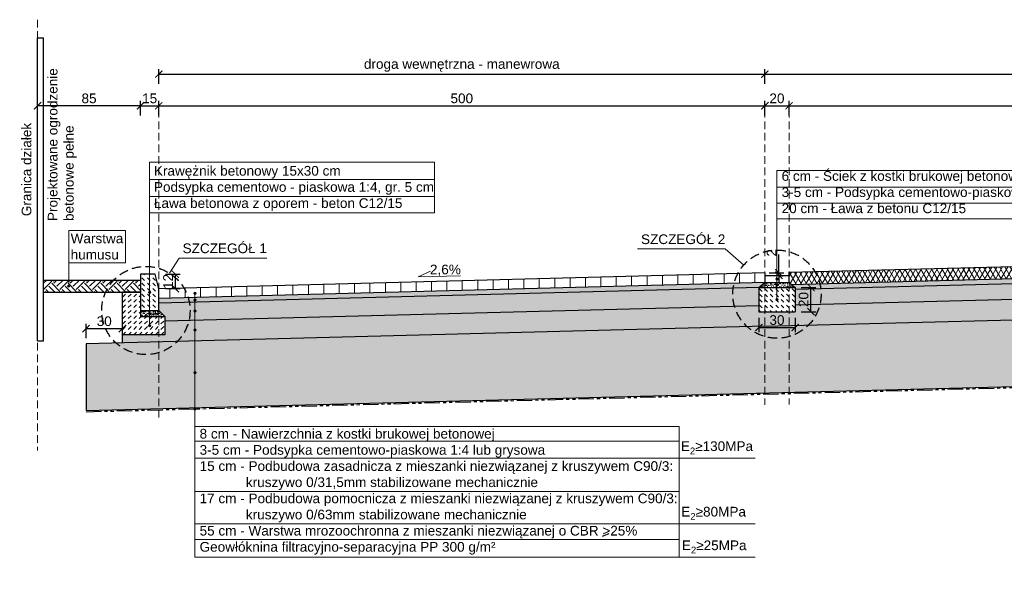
# Model space of a CAD drawing. Header units: millimetres. Extents: x 2246 to 7939, y 16487 to 37554.
# Tile 2 of 7: x 2272 to 3085, y 37018 to 37486. Entities that reach past the tile are written whole.
import ezdxf

# ---------------------------------------------------------------- set-up
doc = ezdxf.new("R2010")
doc.units = ezdxf.units.MM
doc.linetypes.add('DASHED', pattern=[19.05, 12.7, -6.35])
doc.linetypes.add('PHANTOM', pattern=[63.5, 31.75, -6.35, 6.35, -6.35, 6.35, -6.35])
for name, color, linetype, lineweight in [('__wymiary', 7, 'Continuous', 0), ('kreskowanie', 7, 'Continuous', 0), ('MGB_JT_TABELA', 7, 'Continuous', 30), ('opisy', 7, 'Continuous', 0), ('WARSTWY', 7, 'Continuous', 0)]:
    doc.layers.add(name, color=color, linetype=linetype, lineweight=lineweight)
doc.styles.get("Standard").update_dxf_attribs({"font": 'arial.ttf'})
doc.dimstyles.new('ISO-25', dxfattribs={"dimtxt": 8, "dimasz": 6, "dimexe": 4, "dimexo": 3, "dimgap": 2, "dimtad": 1, "dimtxsty": 'Standard', "dimblk": 'ARCHTICK', "dimcen": 5, "dimadec": 0, "dimazin": 0, "dimtfac": 1, "dimtmove": 0, "dimatfit": 3, "dimfxl": 8, "dimfxlon": 1, "dimarcsym": 0})
pattern_1 = [(37.5, (5888.6352, 26741.6668), (-0.08000156, 2.4470662), [0, -1.9304, 0, -2.159, 0, -2.06375]), (7.5, (5888.6352, 26741.667), (2.2476164, 3.5841255), [0, -1.0414, 0, -1.7399, 0, -0.66675]), (327.5, (5887.073, 26741.6668), (3.95496185, 0.00718592), [0, -0.635, 0, -2.286, 0, -2.9845]), (317.5, (5887.073, 26741.667), (3.8177823, 1.1146466), [0, -0.3175, 0, -1.4986, 0, -1.7145])]
pattern_2 = [(50, (5888.635, 26741.667), (7.2873868, -0.6375634), [0.762, -8.382]), (355, (5888.635, 26741.667), (-1.409737, 7.642274), [0.6096, -6.7056234]), (100.451445, (5889.2425, 26741.614), (5.87765, 7.00471), [0.6476004, -7.12361]), (46.1842, (5888.635, 26743.699), (10.8431616, -1.681693), [1.143, -12.573]), (96.63556, (5889.539, 26743.559), (9.496165, 9.897045), [0.971401, -10.685424]), (351.18415, (5888.635, 26743.699), (9.496165, 9.897045), [0.914399, -10.058389]), (21, (5889.651, 26743.191), (6.0645757, -4.090608), [0.762, -8.382]), (326, (5889.651, 26743.191), (2.472081, 7.3675186), [0.6096, -6.7056]), (71.451445, (5890.1566, 26742.85), (8.5366568, 3.2769108), [0.6476004, -7.1235975]), (37.5, (5888.6352, 26741.6668), (0.1235441, 3.38220155), [0, -6.62432, 0, -6.8072, 0, -6.731]), (7.5, (5888.635, 26741.667), (2.6727865, 4.007223), [0, -3.88112, 0, -6.47192, 0, -2.5654]), (327.5, (5886.3695, 26741.6668), (5.4236238, -0.22914976), [0, -2.54, 0, -7.9248, 0, -10.5156]), (317.5, (5885.3535, 26741.667), (5.9251673, 1.0170596), [0, -3.302, 0, -5.26288, 0, -7.4676])]
pattern_3 = [(228.0127875, (5895.9504, 26751.82684), (-81.280000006, -91.439999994), [1.366886, -135.321935]), (184.969741, (5895.03598, 26750.81084), (121.919999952, 10.160000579), [2.345619, -232.216196]), (132.510447, (5892.6992, 26750.60764), (101.600000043, -111.75999996), [1.653926, -163.738891]), (267.273689, (5888.73678, 26748.06764), (10.160000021, 203.199999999), [2.136018, -211.46575]), (292.833654, (5888.63518, 26745.93404), (-50.800000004, 121.919999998), [2.094535, -207.359231]), (357.273689, (5889.44798, 26744.00364), (-203.199999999, 10.160000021), [2.136018, -211.46575]), (37.6942405, (5891.58158, 26743.90204), (-132.079999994, -101.600000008), [2.824775, -279.652461]), (72.2553284, (5893.81678, 26745.62924), (71.120000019, 223.519999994), [2.666878, -264.021026]), (121.4295656, (5894.62957, 26748.16924), (-81.280000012, 132.079999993), [2.143252, -212.182183]), (175.236358, (5893.512, 26749.99804), (111.76, -10.16000002), [2.446853, -119.895748]), (222.3974378, (5891.07358, 26750.20124), (-121.919999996, -111.760000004), [3.164312, -313.26709]), (138.814075, (5898.7952, 26747.966), (-71.119999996, 60.960000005), [1.080018, -106.922263]), (171.4692344, (5897.9824, 26748.67724), (132.080000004, -20.319999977), [2.054728, -203.418556]), (225, (5895.9504, 26748.982), (-1e-15, -10.16), [1.436837, -12.931572]), (203.19859, (5895.2392, 26750.2012), (50.8, 20.32), [0.773765, -76.6024895]), (291.80141, (5894.528, 26749.8964), (-10.16, 30.48), [1.0942625, -53.619012]), (30.963757, (5894.9344, 26748.8804), (30.48, 20.32), [1.777279, -57.465193]), (161.56505, (5896.4584, 26749.795), (20.32, -10.16), [1.285149, -30.8435925]), (16.3895403, (5888.6352, 26749.89644), (101.6, 30.48), [1.800352, -178.235307]), (70.346176, (5890.3624, 26750.40444), (-40.640000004, -111.76), [1.510396, -149.528863]), (293.19859, (5896.4584, 26751.8268), (-20.32, 50.8), [1.54752, -75.828734]), (343.6104597, (5897.068, 26750.40444), (-101.600000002, 30.479999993), [1.800352, -178.235307]), (339.443955, (5888.6352, 26743.5972), (-50.8, 20.32), [1.736141, -85.070937]), (294.7751406, (5890.2608, 26742.98764), (-50.80000006, 111.759999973), [1.4546885, -144.0143735]), (66.80141, (5896.56, 26741.6668), (20.32, 50.8), [1.54752, -75.828734]), (17.3540246, (5897.1696, 26743.08924), (-132.079999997, -40.64000001), [1.703131, -168.609504]), (69.443955, (5891.5816, 26741.6668), (-20.32, -50.8), [0.86807, -85.939008]), (101.309932, (5895.9504, 26741.6668), (-10.16, 40.64), [0.518058, -51.28798]), (165.963757, (5895.8488, 26742.1748), (30.48, -10.16), [2.094535, -39.796218]), (186.009006, (5893.8168, 26742.68284), (101.6, 10.160000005), [1.941068, -192.165459]), (303.690068, (5894.9344, 26747.966), (-10.16, 20.32), [1.4652955, -35.167105]), (353.1572266, (5895.74718, 26746.74684), (172.720000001, -20.319999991), [2.558227, -253.264036]), (60.945396, (5898.2872, 26746.442), (-40.64, -71.12), [1.046033, -103.557569]), (90, (5898.795, 26747.356), (-10.16, 10.16), [0.6096, -9.5504]), (120.256437, (5893.6136, 26742.98764), (40.639999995, -71.120000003), [1.411468, -139.735763]), (48.0127875, (5892.9024, 26744.20684), (81.280000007, 91.439999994), [2.7337715, -133.955049]), (0, (5894.731, 26746.239), (10.16, 10.16), [2.6416, -7.5184]), (325.3048465, (5897.3728, 26746.23884), (101.60000004, -71.119999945), [1.606438, -159.037267]), (254.054604, (5898.6936, 26745.3244), (-10.16, -40.64), [1.479316, -72.4866]), (207.6459754, (5898.28718, 26743.90204), (-193.040000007, -101.599999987), [2.40858, -238.449858]), (175.4260787, (5896.15358, 26742.78444), (-132.08, 10.16), [2.548118, -252.263386])]
pattern_4 = [(45, (5888.635, 26150.75), (-3.367596, 3.367596), []), (45, (5892.003, 26150.75), (-3.367596, 3.367596), [0, -4.7625])]

# ---------------------------------------------------------------- blocks, each defined once
blk = doc.blocks.new('_ArchTick')
at = {"color": 0, "linetype": 'ByBlock', "const_width": 0.15}
blk.add_lwpolyline([(-0.5, -0.5), (0.5, 0.5)], dxfattribs=at)
blk = doc.blocks.new('*D1921')
at = {"layer": '__wymiary', "color": 0, "lineweight": -2}
for p, q in [((2387.01, 37407.27), (2387.01, 37419.27)), ((2387.01, 37415.27), (2887.01, 37415.27)), ((2887.01, 37407.27), (2887.01, 37419.27))]:
    blk.add_line(p, q, dxfattribs=at)
at = {"layer": 'Defpoints', "color": 0}
for p in [(2887.01, 37415.27), (2887.01, 37277.33), (2387.01, 37264.33)]:
    blk.add_point(p, dxfattribs=at)
at = {"layer": '__wymiary', "color": 0, "linetype": 'ByBlock', "lineweight": -2, "xscale": 6, "yscale": 6, "zscale": 6, "rotation": 180}
blk.add_blockref('_ArchTick', (2387.01, 37415.27), dxfattribs=at)
at = {"layer": '__wymiary', "color": 0, "linetype": 'ByBlock', "lineweight": -2, "xscale": 6, "yscale": 6, "zscale": 6}
blk.add_blockref('_ArchTick', (2887.01, 37415.27), dxfattribs=at)
at = {"layer": '__wymiary', "color": 0, "insert": (2637.01, 37421.35), "char_height": 8, "attachment_point": 5}
blk.add_mtext('500', dxfattribs=at)
blk = doc.blocks.new('*D1922')
at = {"layer": '__wymiary', "color": 0, "lineweight": -2}
for p, q in [((2887.01, 37407.27), (2887.01, 37419.27)), ((2887.01, 37415.27), (2907.01, 37415.27)), ((2907.01, 37407.27), (2907.01, 37419.27))]:
    blk.add_line(p, q, dxfattribs=at)
at = {"layer": 'Defpoints', "color": 0}
for p in [(2907.01, 37415.27), (2887.01, 37277.33), (2907.01, 37277.85)]:
    blk.add_point(p, dxfattribs=at)
at = {"layer": '__wymiary', "color": 0, "linetype": 'ByBlock', "lineweight": -2, "xscale": 6, "yscale": 6, "zscale": 6, "rotation": 180}
blk.add_blockref('_ArchTick', (2887.01, 37415.27), dxfattribs=at)
at = {"layer": '__wymiary', "color": 0, "linetype": 'ByBlock', "lineweight": -2, "xscale": 6, "yscale": 6, "zscale": 6}
blk.add_blockref('_ArchTick', (2907.01, 37415.27), dxfattribs=at)
at = {"layer": '__wymiary', "color": 0, "insert": (2897.01, 37421.35), "char_height": 8, "attachment_point": 5}
blk.add_mtext('20', dxfattribs=at)
blk = doc.blocks.new('*D1923')
at = {"layer": '__wymiary', "color": 0, "lineweight": -2}
for p, q in [((2907.01, 37407.27), (2907.01, 37419.27)), ((2907.01, 37415.27), (3387.01, 37415.27)), ((3387.01, 37407.27), (3387.01, 37419.27))]:
    blk.add_line(p, q, dxfattribs=at)
at = {"layer": 'Defpoints', "color": 0}
for p in [(3387.01, 37415.27), (3387.01, 37290.33), (2907.01, 37277.85)]:
    blk.add_point(p, dxfattribs=at)
at = {"layer": '__wymiary', "color": 0, "linetype": 'ByBlock', "lineweight": -2, "xscale": 6, "yscale": 6, "zscale": 6, "rotation": 180}
blk.add_blockref('_ArchTick', (2907.01, 37415.27), dxfattribs=at)
at = {"layer": '__wymiary', "color": 0, "linetype": 'ByBlock', "lineweight": -2, "xscale": 6, "yscale": 6, "zscale": 6}
blk.add_blockref('_ArchTick', (3387.01, 37415.27), dxfattribs=at)
at = {"layer": '__wymiary', "color": 0, "insert": (3147.01, 37421.35), "char_height": 8, "attachment_point": 5}
blk.add_mtext('480', dxfattribs=at)
blk = doc.blocks.new('*D1933')
at = {"layer": '__wymiary', "color": 0, "lineweight": -2}
for p, q in [((2387.01, 37433.38), (2387.01, 37445.38)), ((2387.01, 37441.38), (2887.01, 37441.38)), ((2887.01, 37433.38), (2887.01, 37445.38))]:
    blk.add_line(p, q, dxfattribs=at)
at = {"layer": 'Defpoints', "color": 0}
for p in [(2887.01, 37441.38), (2887.01, 37277.33), (2387.01, 37264.33)]:
    blk.add_point(p, dxfattribs=at)
at = {"layer": '__wymiary', "color": 0, "linetype": 'ByBlock', "lineweight": -2, "xscale": 6, "yscale": 6, "zscale": 6, "rotation": 180}
blk.add_blockref('_ArchTick', (2387.01, 37441.38), dxfattribs=at)
at = {"layer": '__wymiary', "color": 0, "linetype": 'ByBlock', "lineweight": -2, "xscale": 6, "yscale": 6, "zscale": 6}
blk.add_blockref('_ArchTick', (2887.01, 37441.38), dxfattribs=at)
at = {"layer": '__wymiary', "color": 0, "insert": (2637.01, 37448.56), "char_height": 8, "attachment_point": 5}
blk.add_mtext('droga wewnętrzna - manewrowa', dxfattribs=at)
blk = doc.blocks.new('*D1934')
at = {"layer": '__wymiary', "color": 0, "lineweight": -2}
for p, q in [((2887.01, 37433.38), (2887.01, 37445.38)), ((2887.01, 37441.38), (3887.01, 37441.38)), ((3887.01, 37433.38), (3887.01, 37445.38))]:
    blk.add_line(p, q, dxfattribs=at)
at = {"layer": 'Defpoints', "color": 0}
for p in [(3887.01, 37441.38), (3887.01, 37303.33), (2887.01, 37277.33)]:
    blk.add_point(p, dxfattribs=at)
at = {"layer": '__wymiary', "color": 0, "linetype": 'ByBlock', "lineweight": -2, "xscale": 6, "yscale": 6, "zscale": 6, "rotation": 180}
blk.add_blockref('_ArchTick', (2887.01, 37441.38), dxfattribs=at)
at = {"layer": '__wymiary', "color": 0, "linetype": 'ByBlock', "lineweight": -2, "xscale": 6, "yscale": 6, "zscale": 6}
blk.add_blockref('_ArchTick', (3887.01, 37441.38), dxfattribs=at)
at = {"layer": '__wymiary', "color": 0, "insert": (3387.01, 37448.58), "char_height": 8, "attachment_point": 5}
blk.add_mtext('miejsca postojowe dla samochodów osobowych', dxfattribs=at)
blk = doc.blocks.new('*D1940')
at = {"layer": '__wymiary', "color": 0, "lineweight": -2}
for p, q in [((2327.01, 37223.34), (2327.01, 37235.34)), ((2357.01, 37223.34), (2357.01, 37235.34)), ((2327.01, 37231.34), (2357.01, 37231.34))]:
    blk.add_line(p, q, dxfattribs=at)
at = {"layer": 'Defpoints', "color": 0}
for p in [(2357.01, 37231.34), (2327.01, 37218.77), (2357.01, 37219.55)]:
    blk.add_point(p, dxfattribs=at)
at = {"layer": '__wymiary', "color": 0, "linetype": 'ByBlock', "lineweight": -2, "xscale": 6, "yscale": 6, "zscale": 6, "rotation": 180}
blk.add_blockref('_ArchTick', (2327.01, 37231.34), dxfattribs=at)
at = {"layer": '__wymiary', "color": 0, "linetype": 'ByBlock', "lineweight": -2, "xscale": 6, "yscale": 6, "zscale": 6}
blk.add_blockref('_ArchTick', (2357.01, 37231.34), dxfattribs=at)
at = {"layer": '__wymiary', "color": 0, "insert": (2342.01, 37237.43), "char_height": 8, "attachment_point": 5}
blk.add_mtext('30', dxfattribs=at)
blk = doc.blocks.new('*D1944')
at = {"layer": '__wymiary', "color": 0, "lineweight": -2}
for p, q in [((2882.01, 37240.29), (2882.01, 37228.29)), ((2912.01, 37240.29), (2912.01, 37228.29)), ((2882.01, 37232.29), (2912.01, 37232.29))]:
    blk.add_line(p, q, dxfattribs=at)
at = {"layer": 'Defpoints', "color": 0}
for p in [(2882.01, 37245.33), (2912.01, 37245.33), (2912.01, 37232.29)]:
    blk.add_point(p, dxfattribs=at)
at = {"layer": '__wymiary', "color": 0, "linetype": 'ByBlock', "lineweight": -2, "xscale": 6, "yscale": 6, "zscale": 6, "rotation": 180}
blk.add_blockref('_ArchTick', (2882.01, 37232.29), dxfattribs=at)
at = {"layer": '__wymiary', "color": 0, "linetype": 'ByBlock', "lineweight": -2, "xscale": 6, "yscale": 6, "zscale": 6}
blk.add_blockref('_ArchTick', (2912.01, 37232.29), dxfattribs=at)
at = {"layer": '__wymiary', "color": 0, "insert": (2897.01, 37238.38), "char_height": 8, "attachment_point": 5}
blk.add_mtext('30', dxfattribs=at)
blk = doc.blocks.new('*D1945')
at = {"layer": '__wymiary', "color": 0, "lineweight": -2}
for p, q in [((2917.06, 37265.33), (2929.06, 37265.33)), ((2925.06, 37245.33), (2925.06, 37265.33)), ((2917.06, 37245.33), (2929.06, 37245.33))]:
    blk.add_line(p, q, dxfattribs=at)
at = {"layer": 'Defpoints', "color": 0}
for p in [(2912.01, 37265.33), (2925.06, 37265.33), (2912.01, 37245.33)]:
    blk.add_point(p, dxfattribs=at)
at = {"layer": '__wymiary', "color": 0, "linetype": 'ByBlock', "lineweight": -2, "xscale": 6, "yscale": 6, "zscale": 6}
for p, rotation in [((2925.06, 37265.33), 90), ((2925.06, 37245.33), 270)]:
    blk.add_blockref('_ArchTick', p, dxfattribs=dict(at, rotation=rotation))
at = {"layer": '__wymiary', "color": 0, "insert": (2918.98, 37255.33), "char_height": 8, "attachment_point": 5, "rotation": 90}
blk.add_mtext('20', dxfattribs=at)
blk = doc.blocks.new('*D1946')
at = {"layer": '__wymiary', "color": 0, "lineweight": -2}
for p, q in [((2898.61, 37277.32), (2898.61, 37292.62)), ((2890.61, 37277.32), (2902.61, 37277.32)), ((2890.61, 37275.33), (2902.61, 37275.33)), ((2898.61, 37275.33), (2898.61, 37277.32)), ((2898.61, 37275.33), (2898.61, 37269.33))]:
    blk.add_line(p, q, dxfattribs=at)
at = {"layer": 'Defpoints', "color": 0}
for p in [(2886.96, 37277.32), (2887.01, 37275.33), (2898.61, 37277.32)]:
    blk.add_point(p, dxfattribs=at)
at = {"layer": '__wymiary', "color": 0, "linetype": 'ByBlock', "lineweight": -2, "xscale": 6, "yscale": 6, "zscale": 6}
for p, rotation in [((2898.61, 37277.32), 270), ((2898.61, 37275.33), 90)]:
    blk.add_blockref('_ArchTick', p, dxfattribs=dict(at, rotation=rotation))
at = {"layer": '__wymiary', "color": 0, "insert": (2892.6, 37293.97), "char_height": 8, "attachment_point": 5, "rotation": 90}
blk.add_mtext('2', dxfattribs=at)
blk = doc.blocks.new('*D1948')
at = {"layer": '__wymiary', "color": 0, "lineweight": -2}
for p, q in [((2372.01, 37407.27), (2372.01, 37419.27)), ((2372.01, 37415.27), (2387.01, 37415.27)), ((2387.01, 37407.27), (2387.01, 37419.27))]:
    blk.add_line(p, q, dxfattribs=at)
at = {"layer": 'Defpoints', "color": 0}
for p in [(2387.01, 37415.27), (2372.01, 37276.33), (2387.01, 37264.33)]:
    blk.add_point(p, dxfattribs=at)
at = {"layer": '__wymiary', "color": 0, "linetype": 'ByBlock', "lineweight": -2, "xscale": 6, "yscale": 6, "zscale": 6, "rotation": 180}
blk.add_blockref('_ArchTick', (2372.01, 37415.27), dxfattribs=at)
at = {"layer": '__wymiary', "color": 0, "linetype": 'ByBlock', "lineweight": -2, "xscale": 6, "yscale": 6, "zscale": 6}
blk.add_blockref('_ArchTick', (2387.01, 37415.27), dxfattribs=at)
at = {"layer": '__wymiary', "color": 0, "insert": (2379.51, 37421.35), "char_height": 8, "attachment_point": 5}
blk.add_mtext('15', dxfattribs=at)
blk = doc.blocks.new('*D1968')
at = {"layer": '__wymiary', "color": 0, "lineweight": -2}
for p, q in [((2287.01, 37407.27), (2287.01, 37419.27)), ((2372.01, 37415.27), (2287.01, 37415.27)), ((2372.01, 37407.27), (2372.01, 37419.27))]:
    blk.add_line(p, q, dxfattribs=at)
at = {"layer": 'Defpoints', "color": 0}
for p in [(2287.01, 37415.27), (2287.01, 37276.33), (2372.01, 37276.33)]:
    blk.add_point(p, dxfattribs=at)
at = {"layer": '__wymiary', "color": 0, "linetype": 'ByBlock', "lineweight": -2, "xscale": 6, "yscale": 6, "zscale": 6, "rotation": 180}
blk.add_blockref('_ArchTick', (2287.01, 37415.27), dxfattribs=at)
at = {"layer": '__wymiary', "color": 0, "linetype": 'ByBlock', "lineweight": -2, "xscale": 6, "yscale": 6, "zscale": 6}
blk.add_blockref('_ArchTick', (2372.01, 37415.27), dxfattribs=at)
at = {"layer": '__wymiary', "color": 0, "insert": (2329.51, 37421.35), "char_height": 8, "attachment_point": 5}
blk.add_mtext('85', dxfattribs=at)
blk = doc.blocks.new('*D1977')
at = {"layer": '__wymiary', "color": 0, "lineweight": -2}
for p, q in [((2392.7, 37276.33), (2404.7, 37276.33)), ((2400.7, 37264.33), (2400.7, 37276.33)), ((2392.7, 37264.33), (2404.7, 37264.33))]:
    blk.add_line(p, q, dxfattribs=at)
at = {"layer": 'Defpoints', "color": 0}
for p in [(2384.01, 37276.33), (2400.7, 37276.33), (2387.01, 37264.33)]:
    blk.add_point(p, dxfattribs=at)
at = {"layer": '__wymiary', "color": 0, "linetype": 'ByBlock', "lineweight": -2, "xscale": 6, "yscale": 6, "zscale": 6}
for p, rotation in [((2400.7, 37276.33), 90), ((2400.7, 37264.33), 270)]:
    blk.add_blockref('_ArchTick', p, dxfattribs=dict(at, rotation=rotation))
at = {"layer": '__wymiary', "color": 0, "insert": (2394.68, 37270.33), "char_height": 8, "attachment_point": 5, "rotation": 90}
blk.add_mtext('12', dxfattribs=at)

msp = doc.modelspace()

# ---------------------------------------------------------------- hatches: boundary and pattern name
at = {"layer": 'kreskowanie'}
h = msp.add_hatch(dxfattribs=at)
h.set_pattern_fill('DIAMONDS', color=256, scale=1.2, style=0)
h.set_pattern_definition([(60, (5888.635, 26741.667), (-3.2995568, 1.905), []), (120, (5888.635, 26741.667), (-3.2995568, -1.905), [])])
h.paths.add_polyline_path([(2908.805, 37267.893), (3387.013, 37280.326), (3387.013, 37290.326), (2907.013, 37277.846), (2907.013, 37275.326), (2907.013, 37269.326)])
h.paths.add_polyline_path([(3867.013, 37300.806), (3867.013, 37302.806), (3387.013, 37290.326), (3387.013, 37280.326), (3864.429, 37292.739), (3867.013, 37294.806)])
h = msp.add_hatch(dxfattribs=at)
h.set_pattern_fill('AR-SAND', color=256, scale=0.05, style=0)
h.set_pattern_definition(pattern_1)
h.paths.add_polyline_path([(2912.013, 37265.326), (2912.013, 37263.976), (3387.013, 37276.326), (3387.013, 37280.326), (2908.805, 37267.893)])
h.paths.add_polyline_path([(3387.013, 37276.326), (3862.013, 37288.676), (3862.013, 37290.806), (3864.429, 37292.739), (3387.013, 37280.326)])
h = msp.add_hatch(dxfattribs=at)
h.set_pattern_fill('AR-CONC', color=256, scale=0.04, style=0)
h.set_pattern_definition(pattern_2)
h.paths.add_polyline_path([(3387.013, 37276.326), (2912.013, 37263.976), (2912.013, 37250.976), (3387.013, 37263.326)])
h.paths.add_polyline_path([(3387.013, 37263.326), (3862.013, 37275.676), (3862.013, 37288.676), (3387.013, 37276.326)])
h = msp.add_hatch(dxfattribs=at)
h.set_pattern_fill('DASH', color=256, angle=45, style=0)
h.set_pattern_definition([(135, (-9132.8275, 34168.4552), (-4.4901281, 4e-16), [3.175, -3.175])])
h.paths.add_polyline_path([(2387.013, 37264.326), (2384.013, 37276.326), (2372.013, 37276.326), (2372.013, 37246.326), (2387.013, 37246.326)])
h = msp.add_hatch(dxfattribs=at)
h.set_pattern_fill('LINE', color=256, scale=4, angle=90, style=0)
h.set_pattern_definition([(90, (5888.635, 26741.667), (-12.7, 8e-16), [])])
h.paths.add_polyline_path([(2887.013, 37277.326), (2387.013, 37264.326), (2387.013, 37256.326), (2887.013, 37269.326), (2887.013, 37275.326)])
h = msp.add_hatch(dxfattribs=at)
h.set_pattern_fill('GRAVEL', color=256, scale=0.4, style=0)
h.set_pattern_definition(pattern_3)
h.paths.add_polyline_path([(3887.013, 37270.806), (3867.013, 37270.806), (3867.013, 37258.806), (3887.013, 37259.326)])
h.paths.add_polyline_path([(3387.013, 37246.326), (3867.013, 37258.806), (3867.013, 37270.806), (3862.013, 37270.806), (3862.013, 37275.676), (3387.013, 37263.326)])
h.paths.add_polyline_path([(2912.013, 37250.976), (2912.013, 37245.326), (2907.013, 37245.326), (2907.013, 37233.846), (3387.013, 37246.326), (3387.013, 37263.326)])
h.paths.add_polyline_path([(2887.013, 37233.326), (2907.013, 37233.846), (2907.013, 37245.326), (2887.013, 37245.326)])
h = msp.add_hatch(dxfattribs=at)
h.set_pattern_fill('EARTH', color=256, scale=1.5, angle=135, style=0)
h.set_pattern_definition([(135, (5888.635, 26741.667), (-13.470384, 1e-15), [9.525, -9.525]), (135, (5886.1095, 26739.141), (-13.470384, 1e-15), [9.525, -9.525]), (135, (5883.584, 26736.615), (-13.470384, 1e-15), [9.525, -9.525]), (225, (5881.9, 26736.615), (-3e-15, -13.470384), [9.525, -9.525]), (225, (5879.374, 26739.141), (-3e-15, -13.470384), [9.525, -9.525]), (225, (5876.849, 26741.667), (-3e-15, -13.470384), [9.525, -9.525])])
h.paths.add_polyline_path([(2292.013, 37261.326), (2357.013, 37261.326), (2372.013, 37261.326), (2372.013, 37271.326), (2292.013, 37271.326)])
h = msp.add_hatch(dxfattribs=at)
h.set_pattern_fill('AR-SAND', color=256, scale=0.05, style=0)
h.set_pattern_definition(pattern_1)
h.paths.add_polyline_path([(2887.013, 37269.326), (2387.013, 37256.326), (2387.013, 37252.326), (2882.013, 37265.326)])
h = msp.add_hatch(dxfattribs=at)
h.set_pattern_fill('AR-SAND', color=256, scale=0.05, style=0)
h.set_pattern_definition(pattern_1)
h.paths.add_polyline_path([(2907.013, 37269.326), (2897.013, 37269.326), (2887.013, 37269.326), (2887.013, 37265.326), (2907.013, 37265.326)])
h.paths.add_polyline_path([(2887.013, 37269.326), (2882.013, 37265.326), (2887.013, 37265.326)])
h.paths.add_polyline_path([(2907.013, 37265.326), (2912.013, 37265.326), (2908.805, 37267.893), (2907.013, 37269.326)])
h = msp.add_hatch(dxfattribs=at)
h.set_pattern_fill('DASH', color=256, angle=135, style=0)
h.set_pattern_definition([(45, (-9132.8275, 34168.4552), (4e-16, 4.4901281), [3.175, -3.175])])
h.paths.add_polyline_path([(2392.013, 37241.326), (2372.013, 37241.326), (2372.013, 37246.326), (2372.013, 37261.326), (2357.013, 37261.326), (2357.013, 37226.326), (2392.013, 37226.326)])
h = msp.add_hatch(dxfattribs=at)
h.set_pattern_fill('AR-CONC', color=256, scale=0.04, style=0)
h.set_pattern_definition(pattern_2)
h.paths.add_polyline_path([(2392.013, 37237.456), (2882.013, 37250.196), (2882.013, 37265.196), (2387.013, 37252.326), (2387.013, 37246.326), (2392.013, 37241.326)])
h = msp.add_hatch(dxfattribs=at)
h.set_pattern_fill('DASH', color=256, angle=135, style=0)
h.set_pattern_definition([(135, (5888.6352, 26741.667), (-4.4901281, 4e-16), [3.175, -3.175])])
h.paths.add_polyline_path([(2907.013, 37265.326), (2887.013, 37265.326), (2887.013, 37245.326), (2907.013, 37245.326)])
h.paths.add_polyline_path([(2882.013, 37265.196), (2882.013, 37250.196), (2882.013, 37245.326), (2887.013, 37245.326), (2887.013, 37265.326), (2882.013, 37265.326)])
h.paths.add_polyline_path([(2907.013, 37245.326), (2912.013, 37245.326), (2912.013, 37250.976), (2912.013, 37263.976), (2912.013, 37265.326), (2907.013, 37265.326)])
h = msp.add_hatch(dxfattribs=at)
h.set_pattern_fill('SACNCR', color=256, scale=2, style=0)
h.set_pattern_definition(pattern_4)
h.paths.add_polyline_path([(2887.013, 37178.326), (2887.013, 37203.326), (2887.013, 37233.326), (3887.013, 37259.326), (3887.013, 37204.326)])
h = msp.add_hatch(dxfattribs=at)
h.set_pattern_fill('GRAVEL', color=256, scale=0.4, style=0)
h.set_pattern_definition(pattern_3)
h.paths.add_polyline_path([(2392.013, 37226.326), (2387.013, 37226.326), (2387.013, 37220.326), (2887.013, 37233.326), (2887.013, 37245.326), (2882.013, 37245.326), (2882.013, 37250.196), (2392.013, 37237.456)])
h.paths.add_polyline_path([(2387.013, 37226.326), (2357.013, 37226.326), (2357.013, 37219.546), (2387.013, 37220.326)])
h = msp.add_hatch(dxfattribs=at)
h.set_pattern_fill('AR-SAND', color=256, scale=0.05, angle=180, style=0)
h.set_pattern_definition([(37.5, (-9132.8275, 34168.4552), (-0.08000156, 2.4470662), [0, -1.9304, 0, -2.159, 0, -2.06375]), (7.5, (-9132.8275, 34168.4552), (2.2476164, 3.5841255), [0, -1.0414, 0, -1.7399, 0, -0.66675]), (327.5, (-9134.3896, 34168.4552), (3.95496185, 0.00718592), [0, -0.635, 0, -2.286, 0, -2.9845]), (317.5, (-9134.3896, 34168.4552), (3.8177823, 1.1146466), [0, -0.3175, 0, -1.4986, 0, -1.7145])])
h.paths.add_polyline_path([(2372.013, 37241.326), (2372.013, 37246.326), (2387.013, 37246.326), (2392.013, 37241.326)])
h = msp.add_hatch(dxfattribs=at)
h.set_pattern_fill('SACNCR', color=256, scale=2, style=0)
h.set_pattern_definition(pattern_4)
h.paths.add_polyline_path([(2327.013, 37218.766), (2327.013, 37163.766), (2387.013, 37165.326), (2387.013, 37220.326), (2357.013, 37219.546)])
h.paths.add_polyline_path([(2387.013, 37165.326), (2887.013, 37178.326), (2887.013, 37233.326), (2387.013, 37220.326)])
at = {"layer": 'opisy'}
for points in [[(2313.687, 37266.407, 1), (2311.816, 37266.407, 1)], [(2897.949, 37272.326, 1), (2896.077, 37272.326, 1)], [(2897.949, 37267.326, 1), (2896.077, 37267.326, 1)], [(2378.577, 37261.326, -1), (2380.449, 37261.326, -1)], [(2417.806, 37260.485, 1), (2415.935, 37260.485, 1)], [(2417.806, 37254.972, 1), (2415.935, 37254.972, 1)], [(2897.949, 37255.326, 1), (2896.077, 37255.326, 1)], [(2378.577, 37243.826, -1), (2380.449, 37243.826, -1)], [(2417.806, 37245.947, 1), (2415.935, 37245.947, 1)], [(2378.577, 37233.826, -1), (2380.449, 37233.826, -1)], [(2417.806, 37230.187, 1), (2415.935, 37230.187, 1)], [(2417.806, 37194.965, 1), (2415.935, 37194.965, 1)], [(2417.806, 37165.103, 1), (2415.935, 37165.103, 1)]]:
    msp.add_hatch(color=256, dxfattribs=at).paths.add_polyline_path(points)

# ---------------------------------------------------------------- linework, layer by layer
at = {"layer": 'kreskowanie'}
msp.add_line((2897.013, 37275.326), (2897.013, 37269.326), dxfattribs=at)
for points in [[(2781.976, 37297.122), (2854.371, 37297.122), (2869.6, 37283.797)], [(2476.205, 37289.63), (2403.81, 37289.63), (2395.878, 37277.101)]]:
    msp.add_lwpolyline(points, dxfattribs=at)
at = {"layer": 'MGB_JT_TABELA'}
msp.add_line((2753.137, 37060.106), (2758.447, 37062.371), dxfattribs=at)
at = {"layer": 'opisy', "color": 0, "linetype": 'DASHED', "ltscale": 0.5}
for p, q in [((2287.013, 37486.326), (2287.013, 37130.747)), ((2387.013, 37411.905), (2387.013, 37155.326)), ((2887.013, 37411.905), (2887.013, 37168.326)), ((2907.013, 37411.905), (2907.013, 37168.846))]:
    msp.add_line(p, q, dxfattribs=at)
at = {"layer": 'opisy'}
for p, q in [((2379.513, 37233.826), (2379.513, 37368.765)), ((2614.46, 37368.765), (2379.513, 37368.765)), ((2614.46, 37368.765), (2614.46, 37326.955)), ((2897.013, 37361.988), (3170.452, 37361.988)), ((2897.013, 37361.988), (2897.013, 37255.326)), ((2614.46, 37354.484), (2379.513, 37354.484)), ((2897.013, 37348.182), (3170.452, 37348.182)), ((2614.46, 37340.375), (2379.513, 37340.375)), ((2897.013, 37334.869), (3170.452, 37334.869)), ((2614.46, 37326.955), (2379.513, 37326.955)), ((2897.013, 37322.033), (3170.452, 37322.033)), ((2312.751, 37285.641), (2312.751, 37266.407)), ((2416.871, 37260.485), (2416.871, 37042.641)), ((2416.871, 37150.603), (2816.321, 37150.603)), ((2816.321, 37150.603), (2816.321, 37042.641)), ((2416.871, 37138.589), (2816.321, 37138.589)), ((2416.871, 37124.531), (2879.065, 37124.531)), ((2416.871, 37096.919), (2816.321, 37096.919)), ((2416.871, 37070.344), (2879.065, 37070.344)), ((2416.871, 37057.398), (2816.321, 37057.398)), ((2416.871, 37042.641), (2879.065, 37042.641))]:
    msp.add_line(p, q, dxfattribs=at)
at = {"layer": 'opisy', "lineweight": 0}
for q in [(2611.269, 37278.701), (2636.064, 37275.04)]:
    msp.add_line((2600.898, 37274.125), q, dxfattribs=at)
at = {"layer": 'opisy'}
msp.add_lwpolyline([(2312.751, 37312.418), (2359.5, 37312.418), (2359.5, 37285.641), (2312.751, 37285.641)], close=True, dxfattribs=at)
at = {"layer": 'opisy', "linetype": 'DASHED', "lineweight": 30, "ltscale": 0.6}
for centre in [(2897.013, 37259.813), (2376.395, 37246.326)]:
    msp.add_circle(centre, 36.424, dxfattribs=at)
at = {"layer": 'opisy'}
for centre in [(2312.751, 37266.407), (2897.013, 37272.326), (2897.013, 37267.326), (2379.513, 37261.326), (2416.871, 37260.485), (2416.871, 37254.972), (2897.013, 37255.326), (2379.513, 37243.826), (2416.871, 37245.947), (2379.513, 37233.826), (2416.871, 37230.187), (2416.871, 37194.965), (2416.871, 37165.103)]:
    msp.add_circle(centre, 0.936, dxfattribs=at)
at = {"layer": 'WARSTWY', "lineweight": 30}
for p, q in [((2287.013, 37221.326), (2287.013, 37471.326)), ((2287.013, 37471.326), (2292.013, 37471.326)), ((2292.013, 37221.326), (2292.013, 37471.326)), ((2907.013, 37277.846), (3867.013, 37302.806)), ((2908.805, 37267.893), (3864.429, 37292.739)), ((2912.013, 37263.976), (3862.013, 37288.676)), ((2887.013, 37277.326), (2387.013, 37264.326)), ((2887.013, 37277.326), (2887.013, 37269.326)), ((2887.013, 37275.326), (2907.013, 37275.326)), ((2907.013, 37269.326), (2907.013, 37277.846)), ((2912.013, 37250.976), (3862.013, 37275.676)), ((2292.013, 37271.326), (2372.013, 37271.326)), ((2887.013, 37269.326), (2387.013, 37256.326)), ((2882.013, 37265.326), (2887.013, 37269.326)), ((2887.013, 37269.326), (2907.013, 37269.326)), ((2907.013, 37269.326), (2912.013, 37265.326)), ((2292.013, 37261.326), (2372.013, 37261.326)), ((2372.013, 37261.326), (2357.013, 37261.326)), ((2357.013, 37219.546), (2357.013, 37261.326)), ((2882.013, 37265.196), (2387.013, 37252.326)), ((2882.013, 37265.326), (2912.013, 37265.326)), ((2882.013, 37265.326), (2882.013, 37245.326)), ((2887.013, 37233.326), (3887.013, 37259.326)), ((2912.013, 37265.326), (2912.013, 37245.326)), ((2882.013, 37250.196), (2392.013, 37237.456)), ((2882.013, 37245.326), (2912.013, 37245.326)), ((2392.013, 37241.326), (2392.013, 37226.326)), ((2887.013, 37233.326), (2327.013, 37218.766)), ((2392.013, 37226.326), (2357.013, 37226.326)), ((2287.013, 37221.326), (2292.013, 37221.326)), ((2327.013, 37218.766), (2327.013, 37163.766)), ((2327.013, 37163.766), (3887.013, 37204.326))]:
    msp.add_line(p, q, dxfattribs=at)
at = {"layer": 'WARSTWY', "linetype": 'PHANTOM', "lineweight": 30, "ltscale": 0.4}
msp.add_line((2327.013, 37162.766), (5947.013, 37256.886), dxfattribs=at)
at = {"layer": 'WARSTWY', "lineweight": 30}
msp.add_lwpolyline([(2372.013, 37246.326), (2387.013, 37246.326), (2387.013, 37264.326), (2384.013, 37276.326), (2372.013, 37276.326)], close=True, dxfattribs=at)
msp.add_lwpolyline([(2372.013, 37246.326), (2372.013, 37241.326), (2392.013, 37241.326), (2387.013, 37246.326)], dxfattribs=at)

# ---------------------------------------------------------------- texts
at = {"layer": 'opisy', "char_height": 8, "width": 129.27126, "attachment_point": 1, "rotation": 90}
for s, insert in [('\\pxql;Projektowane ogrodzenie betonowe pełne', (2295.452, 37320.161)), ('\\pxql;Granica działek ', (2273.895, 37324.163))]:
    msp.add_mtext(s, dxfattribs=dict(at, insert=insert))
at = {"layer": 'opisy', "char_height": 8}
for s, insert, width, attachment_point in [('\\pxql;Krawężnik betonowy 15x30 cm\\PPodsypka cementowo - piaskowa 1:4, gr. 5 cm\\PŁawa betonowa z oporem - beton C12/15', (2613.468, 37365.599), 230.43744, 3), ('6 cm - Ściek z kostki brukowej betonowej prostokątnej\\P3-5 cm - Podsypka cementowo-piaskowa 1:4\\P20 cm - Ława z betonu C12/15', (2900.846, 37361.314), 428.78881, 1), ('Warstwa\\Phumusu', (2314.33, 37309.782), 45.49891, 1), ('SZCZEGÓŁ 2', (2784.854, 37309.119), 71.59106, 1), ('SZCZEGÓŁ 1', (2406.688, 37301.628), 71.59106, 1), ('8 cm - Nawierzchnia z kostki brukowej betonowej\\P3-5 cm - Podsypka cementowo-piaskowa 1:4 lub grysowa\\P15 cm - Podbudowa zasadnicza z mieszanki niezwiązanej z kruszywem C90/3:\\P^I  kruszywo 0/31,5mm stabilizowane mechanicznie\\P17 cm - Podbudowa pomocnicza z mieszanki niezwiązanej z kruszywem C90/3:\\P^I  kruszywo 0/63mm stabilizowane mechanicznie\\P{\\A1;55 cm - Warstwa mrozoochronna z mieszanki niezwiązanej o CBR >25%\\PGeowłóknina filtracyjno-separacyjna PP 300 g/m²}', (2420.704, 37148.598), 394.43383, 1), ('\\A1;\\pxql;E{\\H0.7x;\\S^ 2;}≥130MPa', (2817.726, 37138.342), 59.33042, 1), ('\\A1;\\pxql;E{\\H0.7x;\\S^ 2;}≥80MPa', (2818.101, 37084.273), 59.33042, 1), ('\\A1;\\pxql;E{\\H0.7x;\\S^ 2;}≥25MPa', (2818.569, 37056.523), 59.33042, 1)]:
    msp.add_mtext(s, dxfattribs=dict(at, insert=insert, width=width, attachment_point=attachment_point))
at = {"layer": 'opisy', "lineweight": 0, "insert": (2636.227, 37284.159), "char_height": 8, "width": 15.46521, "attachment_point": 3}
msp.add_mtext('2,6%', dxfattribs=at)

# ---------------------------------------------------------------- dimensions: what is measured, and where the dimension line sits
at = {"layer": '__wymiary'}
for base, p1, p2, text, picture, middle in [((3887.013, 37441.384), (2887.013, 37277.326), (3887.013, 37303.326), 'miejsca postojowe dla samochodów osobowych', '*D1934', (3387.013, 37448.581)), ((2887.013, 37441.384), (2387.013, 37264.326), (2887.013, 37277.326), 'droga wewnętrzna - manewrowa', '*D1933', (2637.013, 37448.56))]:
    dim = msp.add_linear_dim(base=base, p1=p1, p2=p2, text=text, dimstyle='ISO-25', override={"dimtxsty": 'Standard'}, dxfattribs=at)
    dim.commit()
    dim.dimension.update_dxf_attribs({"geometry": picture, "text_midpoint": middle})
dim = msp.add_linear_dim(base=(2287.013, 37415.269), p1=(2372.013, 37276.326), p2=(2287.013, 37276.326), dimstyle='ISO-25', override={"dimtxsty": 'Standard'}, dxfattribs=at)
dim.commit()
dim.dimension.update_dxf_attribs({"geometry": '*D1968', "text_midpoint": (2329.513, 37421.354)})
for base, p1, p2, picture, middle in [((2387.013, 37415.269), (2372.013, 37276.326), (2387.013, 37264.326), '*D1948', (2379.513, 37421.354)), ((2887.013, 37415.269), (2387.013, 37264.326), (2887.013, 37277.326), '*D1921', (2637.013, 37421.354)), ((2907.013, 37415.269), (2887.013, 37277.326), (2907.013, 37277.846), '*D1922', (2897.013, 37421.354)), ((3387.013, 37415.269), (2907.013, 37277.846), (3387.013, 37290.326), '*D1923', (3147.013, 37421.354)), ((2357.013, 37231.338), (2327.013, 37218.766), (2357.013, 37219.546), '*D1940', (2342.013, 37237.425))]:
    dim = msp.add_linear_dim(base=base, p1=p1, p2=p2, dimstyle='ISO-25', dxfattribs=at)
    dim.commit()
    dim.dimension.update_dxf_attribs({"geometry": picture, "text_midpoint": middle})
for base, p1, p2, picture, middle in [((2898.612, 37277.325), (2887.013, 37275.326), (2886.961, 37277.325), '*D1946', (2892.596, 37293.974)), ((2925.06, 37265.326), (2912.013, 37245.326), (2912.013, 37265.326), '*D1945', (2918.975, 37255.326))]:
    dim = msp.add_linear_dim(base=base, p1=p1, p2=p2, angle=90, dimstyle='ISO-25', dxfattribs=at)
    dim.commit()
    dim.dimension.update_dxf_attribs({"geometry": picture, "text_midpoint": middle})
dim = msp.add_linear_dim(base=(2400.699, 37276.326), p1=(2387.013, 37264.326), p2=(2384.013, 37276.326), angle=90, dimstyle='ISO-25', dxfattribs=at)
dim.commit()
dim.dimension.update_dxf_attribs({"geometry": '*D1977', "text_midpoint": (2400.699, 37270.326), "dimtype": 160})
dim = msp.add_linear_dim(base=(2912.013, 37232.293), p1=(2882.013, 37245.326), p2=(2912.013, 37245.326), dimstyle='ISO-25', dxfattribs=at)
dim.commit()
dim.dimension.update_dxf_attribs({"geometry": '*D1944', "text_midpoint": (2897.013, 37232.293), "dimtype": 160})

doc.saveas('drawing.dxf')
